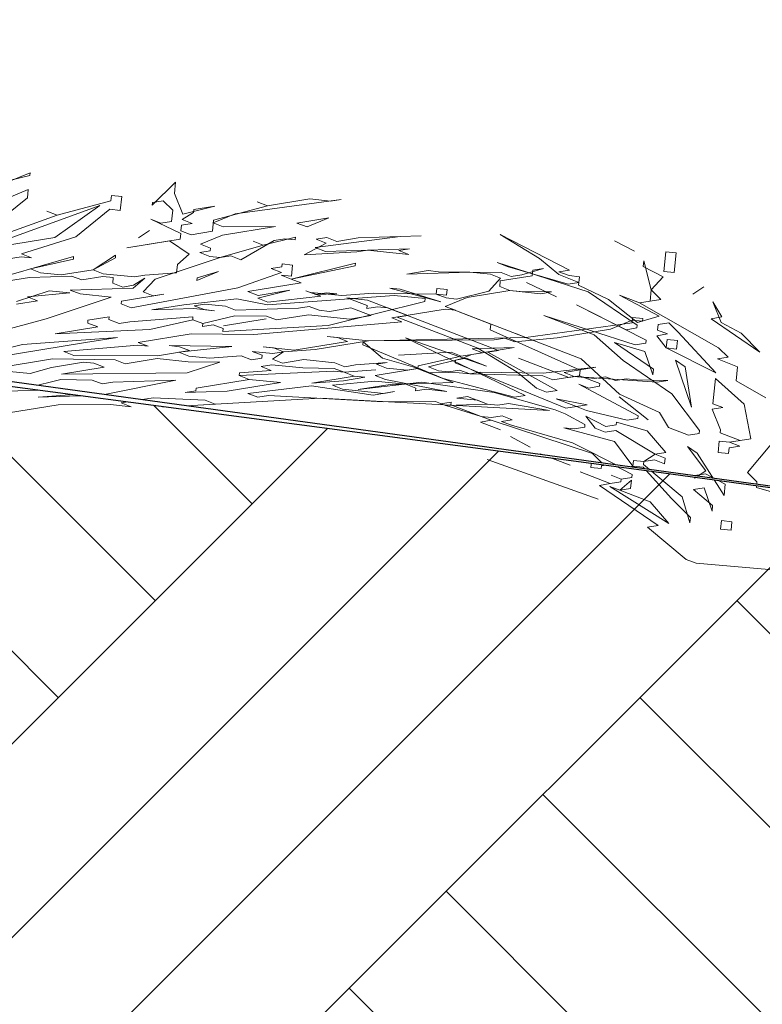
# Model space of a CAD drawing. Header units: millimetres. Extents: x 208545 to 5957542, y -593447 to 257160.
# Tile 39 of 60: x 5943474 to 5944178, y -589191 to -588257. Entities that reach past the tile are written whole.
import ezdxf

# ---------------------------------------------------------------- set-up
doc = ezdxf.new("R2010")
doc.units = ezdxf.units.MM
doc.header["$MEASUREMENT"] = 0
doc.linetypes.add('Wipeout_Contour', pattern=[1000, 0, -1000])
doc.layers.add('Sytuacja - Teren', color=7, linetype='Continuous')
doc.layers.add('Wnętrze - Umeblowanie', color=7, linetype='Continuous')
for name, color, linetype, lineweight in [('Sytuacja - Teren_Nr_pióra__1', 7, 'Continuous', 13), ('Sytuacja - Teren_Nr_pióra__21', 7, 'Continuous', 25), ('Wnętrze - Umeblowanie_Nr_pióra__2', 8, 'Continuous', 13)]:
    doc.layers.add(name, color=color, linetype=linetype, lineweight=lineweight)

# ---------------------------------------------------------------- blocks, each defined once
blk = doc.blocks.new('Krzewy 27[19]_4', base_point=(5944445.38, -588806.99))
at = {"layer": 'Wnętrze - Umeblowanie_Nr_pióra__2', "color": 8, "linetype": 'Continuous', "lineweight": 13}
for p, q in [((5943995.63, -588494.56), (5943929.64, -588460.86)), ((5943929.64, -588460.86), (5943966.99, -588483.54)), ((5944038.22, -588466.78), (5944057.04, -588476.79)), ((5944057.04, -588476.79), (5944038.22, -588466.78)), ((5944086.78, -588477.19), (5944084.84, -588495.78)), ((5944096.6, -588478.21), (5944086.78, -588477.19)), ((5944094.67, -588496.8), (5944096.6, -588478.21)), ((5943936.42, -588491.1), (5943926.88, -588487.42)), ((5943926.88, -588487.42), (5944013.34, -588515.19)), ((5943966.99, -588483.54), (5943985.25, -588498.85)), ((5944065.48, -588491.08), (5944066.03, -588485.77)), ((5944066.03, -588485.77), (5944073.09, -588513.35)), ((5943994.25, -588507.84), (5943936.42, -588491.1)), ((5943985.53, -588496.2), (5943995.63, -588494.56)), ((5943995.07, -588499.87), (5943985.53, -588496.2)), ((5944084.29, -588501.09), (5944065.48, -588491.08)), ((5944084.84, -588495.78), (5944094.67, -588496.8)), ((5943954.69, -588506.41), (5943983.05, -588520.1)), ((5943983.05, -588520.1), (5943954.69, -588506.41)), ((5943985.25, -588498.85), (5944004.34, -588506.21)), ((5944004.34, -588506.21), (5943994.25, -588507.84)), ((5944004.89, -588500.89), (5943995.07, -588499.87)), ((5944004.07, -588508.86), (5944004.89, -588500.89)), ((5944073.09, -588513.35), (5944084.29, -588501.09)), ((5943754.95, -588517.87), (5943745.4, -588514.2)), ((5943745.4, -588514.2), (5943754.95, -588517.87)), ((5943765.05, -588516.24), (5943754.95, -588517.87)), ((5943774.87, -588517.26), (5943765.05, -588516.24)), ((5943834.9, -588512.76), (5943825.08, -588511.74)), ((5943825.08, -588511.74), (5943873.36, -588524.81)), ((5943873.36, -588524.81), (5943834.9, -588512.76)), ((5944032.43, -588522.54), (5944004.07, -588508.86)), ((5944013.34, -588515.19), (5944059.68, -588546.85)), ((5944073.09, -588513.35), (5944071.99, -588523.97)), ((5944082.08, -588522.34), (5944073.09, -588513.35)), ((5944123.03, -588510.48), (5944112.38, -588517.43)), ((5944112.38, -588517.43), (5944123.03, -588510.48)), ((5943754.95, -588517.87), (5943774.87, -588517.26)), ((5943804.06, -588522.98), (5943784.41, -588520.93)), ((5943784.41, -588520.93), (5943803.5, -588528.29)), ((5943928.14, -588570.76), (5943804.06, -588522.98)), ((5944059.96, -588544.2), (5944032.43, -588522.54)), ((5944061.89, -588525.61), (5944042.8, -588518.25)), ((5944042.8, -588518.25), (5944080.43, -588538.27)), ((5944061.89, -588525.61), (5944082.08, -588522.34)), ((5944071.99, -588523.97), (5944061.89, -588525.61)), ((5944136.87, -588568.29), (5944061.89, -588525.61)), ((5944139.36, -588544.39), (5944131.47, -588524.78)), ((5944131.47, -588524.78), (5944139.91, -588539.08)), ((5943803.5, -588528.29), (5943803.23, -588530.94)), ((5943803.23, -588530.94), (5943813.33, -588529.31)), ((5943813.33, -588529.31), (5943823.15, -588530.33)), ((5943823.15, -588530.33), (5943842.24, -588537.68)), ((5944006.71, -588578.93), (5943882.63, -588531.14)), ((5943882.63, -588531.14), (5943920.81, -588545.84)), ((5944049.31, -588551.14), (5944002.14, -588527.45)), ((5944002.14, -588527.45), (5944068.12, -588561.15)), ((5943842.24, -588537.68), (5943832.14, -588539.31)), ((5943832.14, -588539.31), (5943908.5, -588568.72)), ((5944057.75, -588565.44), (5943971.29, -588537.67)), ((5943971.29, -588537.67), (5944019.02, -588556.05)), ((5944080.43, -588538.27), (5944059.96, -588544.2)), ((5944089.7, -588544.6), (5944079.6, -588546.24)), ((5944098.69, -588553.59), (5944089.7, -588544.6)), ((5944139.91, -588539.08), (5944129.81, -588540.72)), ((5944129.81, -588540.72), (5944176.16, -588572.37)), ((5944158.17, -588554.4), (5944139.36, -588544.39)), ((5943920.81, -588545.84), (5943920.26, -588551.15)), ((5943920.26, -588551.15), (5944005.61, -588589.55)), ((5944059.41, -588549.51), (5944049.31, -588551.14)), ((5944059.68, -588546.85), (5944059.41, -588549.51)), ((5944079.6, -588546.24), (5944079.05, -588551.55)), ((5944079.05, -588551.55), (5944088.6, -588555.22)), ((5944134.39, -588592.19), (5944098.69, -588553.59)), ((5943799.64, -588565.46), (5943799.92, -588562.81)), ((5943799.92, -588562.81), (5943818.18, -588578.13)), ((5943916.67, -588585.68), (5943840.03, -588558.92)), ((5943840.03, -588558.92), (5943953.47, -588613.66)), ((5944019.02, -588556.05), (5944046.28, -588580.35)), ((5944068.12, -588561.15), (5944067.85, -588563.8)), ((5944088.6, -588555.22), (5944078.5, -588556.86)), ((5944078.5, -588556.86), (5944087.22, -588568.5)), ((5944088.04, -588560.53), (5944087.22, -588568.5)), ((5944097.86, -588561.55), (5944088.04, -588560.53)), ((5944097.04, -588569.52), (5944097.86, -588561.55)), ((5944176.16, -588572.37), (5944158.17, -588554.4)), ((5943875.73, -588597.53), (5943799.64, -588565.46)), ((5943908.5, -588568.72), (5943945.86, -588591.39)), ((5943918.05, -588572.4), (5943928.14, -588570.76)), ((5943983.76, -588608.75), (5943918.05, -588572.4)), ((5944067.02, -588571.77), (5944038.11, -588563.4)), ((5944038.11, -588563.4), (5944075.19, -588588.73)), ((5944067.85, -588563.8), (5944057.75, -588565.44)), ((5944074.64, -588594.04), (5944067.02, -588571.77)), ((5944087.22, -588568.5), (5944134.39, -588592.19)), ((5944087.22, -588568.5), (5944097.04, -588569.52)), ((5944145.87, -588577.28), (5944136.87, -588568.29)), ((5943818.18, -588578.13), (5943847.09, -588586.5)), ((5943887.2, -588582.61), (5943887.48, -588579.96)), ((5943887.48, -588579.96), (5943897.58, -588578.32)), ((5943897.58, -588578.32), (5943916.67, -588585.68)), ((5943994.96, -588596.5), (5943947.24, -588578.12)), ((5943947.24, -588578.12), (5943994.96, -588596.5)), ((5944042.96, -588612.22), (5944006.71, -588578.93)), ((5944046.28, -588580.35), (5944092.62, -588612.01)), ((5944105.2, -588586.48), (5944095.93, -588580.14)), ((5944095.93, -588580.14), (5944111.16, -588624.67)), ((5944135.77, -588578.91), (5944145.87, -588577.28)), ((5944154.86, -588586.27), (5944135.77, -588578.91)), ((5943847.09, -588586.5), (5943885.27, -588601.2)), ((5943991.93, -588625.71), (5943887.2, -588582.61)), ((5944005.61, -588589.55), (5944005.06, -588594.86)), ((5944075.19, -588588.73), (5944074.64, -588594.04)), ((5944111.16, -588624.67), (5944105.2, -588586.48)), ((5944153.48, -588599.54), (5944154.86, -588586.27)), ((5943943.37, -588615.29), (5943875.73, -588597.53)), ((5943945.86, -588591.39), (5943964.12, -588606.71)), ((5944005.06, -588594.86), (5943994.96, -588596.5)), ((5943994.96, -588596.5), (5944005.06, -588594.86)), ((5944005.06, -588594.86), (5944024.15, -588602.21)), ((5944133.84, -588597.5), (5944131.36, -588621.4)), ((5944161.09, -588621.81), (5944133.84, -588597.5)), ((5944181.56, -588615.88), (5944153.48, -588599.54)), ((5943795.23, -588607.95), (5943855.53, -588600.8)), ((5943825.52, -588603.05), (5943795.23, -588607.95)), ((5943885.27, -588601.2), (5943825.52, -588603.05)), ((5943855.53, -588600.8), (5943924.01, -588610.6)), ((5943964.12, -588606.71), (5943973.66, -588610.39)), ((5943973.66, -588610.39), (5943983.76, -588608.75)), ((5944013.78, -588606.5), (5944004.23, -588602.83)), ((5944004.23, -588602.83), (5944060.68, -588632.85)), ((5944023.87, -588604.87), (5944013.78, -588606.5)), ((5944024.15, -588602.21), (5944023.87, -588604.87)), ((5943924.01, -588610.6), (5943981.83, -588627.34)), ((5943953.47, -588613.66), (5943943.37, -588615.29)), ((5944012.12, -588622.44), (5943982.93, -588616.72)), ((5943982.93, -588616.72), (5944002.02, -588624.07)), ((5944042.69, -588614.88), (5944070.22, -588636.53)), ((5944070.22, -588636.53), (5944042.69, -588614.88)), ((5944080.87, -588629.58), (5944042.96, -588612.22)), ((5944092.62, -588612.01), (5944118.77, -588646.94)), ((5943883.34, -588619.79), (5943873.24, -588621.43)), ((5943873.24, -588621.43), (5943911.7, -588633.48)), ((5943883.07, -588622.45), (5943883.34, -588619.79)), ((5943911.7, -588633.48), (5943883.07, -588622.45)), ((5943981.83, -588627.34), (5943991.37, -588631.02)), ((5944002.02, -588624.07), (5943991.93, -588625.71)), ((5944002.02, -588624.07), (5944012.12, -588622.44)), ((5944011.57, -588627.75), (5944002.02, -588624.07)), ((5944050.3, -588637.14), (5944011.57, -588627.75)), ((5944140.9, -588625.08), (5944130.8, -588626.71)), ((5944130.8, -588626.71), (5944138.69, -588646.32)), ((5944131.36, -588621.4), (5944140.9, -588625.08)), ((5944167.6, -588654.7), (5944161.09, -588621.81)), ((5943921.25, -588637.15), (5943911.15, -588638.79)), ((5943911.15, -588638.79), (5943921.25, -588637.15)), ((5943921.52, -588634.5), (5943911.7, -588633.48)), ((5943911.7, -588633.48), (5943921.25, -588637.15)), ((5943921.25, -588637.15), (5944017.25, -588668.6)), ((5943931.62, -588632.86), (5943921.52, -588634.5)), ((5943931.07, -588638.17), (5943941.17, -588636.54)), ((5943941.17, -588636.54), (5943931.62, -588632.86)), ((5943991.37, -588631.02), (5944010.19, -588641.03)), ((5944029.83, -588643.07), (5944011.02, -588633.06)), ((5944011.02, -588633.06), (5944019.73, -588644.7)), ((5944060.4, -588635.51), (5944050.3, -588637.14)), ((5944060.68, -588632.85), (5944060.4, -588635.51)), ((5944089.31, -588643.88), (5944080.87, -588629.58)), ((5943911.15, -588638.79), (5943930.24, -588646.14)), ((5943930.24, -588646.14), (5943911.15, -588638.79)), ((5943940.61, -588641.85), (5943931.07, -588638.17)), ((5943998.44, -588658.59), (5943940.61, -588641.85)), ((5943999.82, -588645.32), (5943990, -588644.3)), ((5943990, -588644.3), (5944038.27, -588657.36)), ((5944009.91, -588643.68), (5943999.82, -588645.32)), ((5944010.19, -588641.03), (5944009.91, -588643.68)), ((5944019.73, -588644.7), (5944029.28, -588648.38)), ((5944029.28, -588648.38), (5944039.38, -588646.74)), ((5944039.93, -588641.43), (5944029.83, -588643.07)), ((5944039.38, -588646.74), (5944076.73, -588669.41)), ((5944040.21, -588638.78), (5944039.93, -588641.43)), ((5944069.12, -588647.15), (5944040.21, -588638.78)), ((5944086.83, -588667.78), (5944069.12, -588647.15)), ((5944108.4, -588651.23), (5944089.31, -588643.88)), ((5944118.77, -588646.94), (5944118.5, -588649.59)), ((5944138.69, -588646.32), (5944138.42, -588648.98)), ((5943939.51, -588652.47), (5943958.32, -588662.48)), ((5943958.32, -588662.48), (5943939.51, -588652.47)), ((5944118.5, -588649.59), (5944108.4, -588651.23)), ((5944138.42, -588648.98), (5944157.51, -588656.33)), ((5944147.41, -588657.97), (5944167.6, -588654.7)), ((5944157.51, -588656.33), (5944147.41, -588657.97)), ((5944045.61, -588682.28), (5943998.44, -588658.59)), ((5944038.27, -588657.36), (5944055.71, -588680.65)), ((5944116.57, -588668.18), (5944107.3, -588661.85)), ((5944107.3, -588661.85), (5944124.73, -588685.14)), ((5944137.59, -588656.95), (5944136.49, -588667.57)), ((5944147.41, -588657.97), (5944137.59, -588656.95)), ((5944146.31, -588668.59), (5944146.86, -588663.28)), ((5944146.86, -588663.28), (5944156.96, -588661.64)), ((5944156.96, -588661.64), (5944147.41, -588657.97)), ((5944186.97, -588659.39), (5944164.29, -588686.56)), ((5943917.38, -588674.33), (5944022.66, -588712.11)), ((5944022.66, -588712.11), (5943917.38, -588674.33)), ((5943967.59, -588668.81), (5943996.23, -588679.84)), ((5943996.23, -588679.84), (5943967.59, -588668.81)), ((5944017.25, -588668.6), (5944026.25, -588677.59)), ((5944056.26, -588675.34), (5944055.71, -588680.65)), ((5944066.08, -588676.36), (5944056.26, -588675.34)), ((5944076.73, -588669.41), (5944066.08, -588676.36)), ((5944066.08, -588676.36), (5944076.18, -588674.72)), ((5944076.18, -588674.72), (5944085.72, -588678.4)), ((5944076.73, -588669.41), (5944086.83, -588667.78)), ((5944086.28, -588673.09), (5944076.73, -588669.41)), ((5944085.72, -588678.4), (5944086.28, -588673.09)), ((5944142.17, -588708.42), (5944116.57, -588668.18)), ((5944136.49, -588667.57), (5944146.31, -588668.59)), ((5944016.42, -588676.57), (5944015.87, -588681.88)), ((5944015.87, -588681.88), (5944025.69, -588682.9)), ((5944026.25, -588677.59), (5944016.42, -588676.57)), ((5944025.69, -588682.9), (5944025.97, -588680.24)), ((5944025.97, -588680.24), (5944036.07, -588678.61)), ((5944036.07, -588678.61), (5944054.88, -588688.62)), ((5944055.71, -588680.65), (5944045.61, -588682.28)), ((5944055.71, -588680.65), (5944065.53, -588681.67)), ((5944065.53, -588681.67), (5944092.23, -588711.29)), ((5944065.81, -588679.01), (5944066.08, -588676.36)), ((5944102.33, -588709.65), (5944065.81, -588679.01)), ((5944034.13, -588697.2), (5944005.5, -588686.17)), ((5944005.5, -588686.17), (5944034.13, -588697.2)), ((5944044.51, -588692.91), (5944034.96, -588689.23)), ((5944034.96, -588689.23), (5944044.51, -588692.91)), ((5944043.4, -588703.53), (5944054.33, -588693.93)), ((5944044.51, -588692.91), (5944044.23, -588695.56)), ((5944054.61, -588691.27), (5944044.51, -588692.91)), ((5944054.33, -588693.93), (5944053.5, -588701.89)), ((5944054.88, -588688.62), (5944054.61, -588691.27)), ((5944124.73, -588685.14), (5944114.08, -588692.08)), ((5944114.08, -588692.08), (5944114.36, -588689.43)), ((5944114.36, -588689.43), (5944124.46, -588687.79)), ((5944124.46, -588687.79), (5944143.27, -588697.8)), ((5944164.29, -588686.56), (5944173.29, -588695.55)), ((5944034.13, -588697.2), (5944024.04, -588698.83)), ((5944024.04, -588698.83), (5944079.65, -588736.82)), ((5944043.4, -588703.53), (5944033.86, -588699.85)), ((5944033.86, -588699.85), (5944089.75, -588735.19)), ((5944044.23, -588695.56), (5944034.13, -588697.2)), ((5944053.5, -588701.89), (5944043.4, -588703.53)), ((5944123.08, -588701.07), (5944112.98, -588702.71)), ((5944112.98, -588702.71), (5944131.24, -588718.02)), ((5944130.69, -588723.34), (5944123.08, -588701.07)), ((5944143.27, -588697.8), (5944142.17, -588708.42)), ((5944173.29, -588695.55), (5944172.74, -588700.86)), ((5944172.74, -588700.86), (5944201.65, -588709.23)), ((5944072.04, -588714.56), (5944043.4, -588703.53)), ((5944092.23, -588711.29), (5944110.22, -588729.26)), ((5944109.67, -588734.57), (5944102.33, -588709.65)), ((5944089.75, -588735.19), (5944072.04, -588714.56)), ((5944131.24, -588718.02), (5944130.69, -588723.34)), ((5944110.22, -588729.26), (5944109.67, -588734.57)), ((5944079.65, -588736.82), (5944069.56, -588738.46)), ((5944069.56, -588738.46), (5944106.08, -588769.1)), ((5944139.68, -588732.32), (5944138.86, -588740.29)), ((5944138.86, -588740.29), (5944148.68, -588741.31)), ((5944149.51, -588733.34), (5944139.68, -588732.32)), ((5944148.68, -588741.31), (5944149.51, -588733.34)), ((5944106.08, -588769.1), (5944115.63, -588772.77)), ((5944115.63, -588772.77), (5944282.86, -588787.46))]:
    blk.add_line(p, q, dxfattribs=at)
blk = doc.blocks.new('Krzewy 27[20]_4', base_point=(5943381.19, -588681.41))
at = {"layer": 'Wnętrze - Umeblowanie_Nr_pióra__2', "color": 8, "linetype": 'Continuous', "lineweight": 13}
for p, q in [((5943483.9, -588402.22), (5943452.79, -588415.1)), ((5943483.63, -588404.88), (5943483.9, -588402.22)), ((5943412.4, -588421.64), (5943483.63, -588404.88)), ((5943621.95, -588411.2), (5943599.83, -588433.06)), ((5943620.85, -588421.82), (5943621.95, -588411.2)), ((5943482.25, -588418.16), (5943430.38, -588439.61)), ((5943481.42, -588426.12), (5943482.25, -588418.16)), ((5943628.74, -588441.43), (5943620.85, -588421.82)), ((5943448.92, -588452.27), (5943481.42, -588426.12)), ((5943560.54, -588428.98), (5943509.51, -588442.46)), ((5943561.09, -588423.67), (5943560.54, -588428.98)), ((5943570.92, -588424.69), (5943561.09, -588423.67)), ((5943569.54, -588437.96), (5943570.92, -588424.69)), ((5943599.83, -588433.06), (5943600.1, -588430.4)), ((5943600.1, -588430.4), (5943610.2, -588428.77)), ((5943610.2, -588428.77), (5943619.19, -588437.75)), ((5943678.4, -588441.22), (5943779.09, -588427.53)), ((5943708.96, -588433.66), (5943699.42, -588429.98)), ((5943699.42, -588429.98), (5943708.96, -588433.66)), ((5943749.35, -588427.12), (5943708.96, -588433.66)), ((5943769, -588429.16), (5943749.35, -588427.12)), ((5943779.09, -588427.53), (5943769, -588429.16)), ((5943550.17, -588433.27), (5943446.99, -588470.86)), ((5943509.51, -588442.46), (5943499.96, -588438.79)), ((5943499.96, -588438.79), (5943509.51, -588442.46)), ((5943507.3, -588463.71), (5943550.17, -588433.27)), ((5943527.22, -588463.09), (5943559.72, -588436.94)), ((5943559.72, -588436.94), (5943569.54, -588437.96)), ((5943619.19, -588437.75), (5943618.09, -588448.38)), ((5943628.19, -588446.74), (5943638.84, -588439.8)), ((5943659.31, -588433.87), (5943628.74, -588441.43)), ((5943638.84, -588439.8), (5943639.11, -588437.14)), ((5943639.11, -588437.14), (5943659.31, -588433.87)), ((5943657.65, -588449.8), (5943678.4, -588441.22)), ((5943708.96, -588433.66), (5943657.93, -588447.15)), ((5943509.51, -588442.46), (5943457.92, -588461.26)), ((5943607.99, -588450.01), (5943598.45, -588446.34)), ((5943598.45, -588446.34), (5943626.81, -588460.02)), ((5943618.09, -588448.38), (5943607.99, -588450.01)), ((5943627.64, -588452.05), (5943637.73, -588450.42)), ((5943637.73, -588450.42), (5943628.19, -588446.74)), ((5943657.93, -588447.15), (5943656.82, -588457.77)), ((5943667.2, -588453.48), (5943657.65, -588449.8)), ((5943767.34, -588445.09), (5943737.05, -588450)), ((5943737.05, -588450), (5943746.59, -588453.68)), ((5943746.59, -588453.68), (5943767.34, -588445.09)), ((5943597.34, -588456.96), (5943586.7, -588463.9)), ((5943586.7, -588463.9), (5943597.34, -588456.96)), ((5943626.81, -588460.02), (5943626.26, -588465.33)), ((5943627.08, -588457.36), (5943627.64, -588452.05)), ((5943636.63, -588461.04), (5943627.08, -588457.36)), ((5943656.82, -588457.77), (5943636.63, -588461.04)), ((5943666.37, -588461.45), (5943716.85, -588453.27)), ((5943716.85, -588453.27), (5943667.2, -588453.48)), ((5943456.81, -588471.88), (5943507.3, -588463.71)), ((5943475.9, -588479.24), (5943527.22, -588463.09)), ((5943626.26, -588465.33), (5943575.77, -588473.51)), ((5943575.77, -588473.51), (5943616.16, -588466.97)), ((5943616.16, -588466.97), (5943634.7, -588479.63)), ((5943645.62, -588470.03), (5943666.37, -588461.45)), ((5943683.8, -588484.73), (5943715.47, -588466.55)), ((5943705.1, -588470.84), (5943695.56, -588467.16)), ((5943695.56, -588467.16), (5943705.1, -588470.84)), ((5943735.67, -588463.28), (5943705.1, -588470.84)), ((5943715.47, -588466.55), (5943725.57, -588464.91)), ((5943725.57, -588464.91), (5943735.39, -588465.93)), ((5943735.39, -588465.93), (5943735.67, -588463.28)), ((5943764.86, -588468.99), (5943743.83, -588480.23)), ((5943754.48, -588473.28), (5943834.98, -588462.86)), ((5943765.41, -588463.68), (5943755.31, -588465.32)), ((5943755.31, -588465.32), (5943764.86, -588468.99)), ((5943774.95, -588467.36), (5943765.41, -588463.68)), ((5943795.15, -588464.09), (5943774.95, -588467.36)), ((5943854.9, -588462.24), (5943795.15, -588464.09)), ((5943834.98, -588462.86), (5943854.9, -588462.24)), ((5943644.8, -588477.99), (5943654.89, -588476.36)), ((5943654.34, -588481.67), (5943644.8, -588477.99)), ((5943655.17, -588473.7), (5943645.62, -588470.03)), ((5943654.89, -588476.36), (5943655.17, -588473.7)), ((5943705.1, -588470.84), (5943664.16, -588482.69)), ((5943743.83, -588480.23), (5943793.77, -588477.37)), ((5943764.03, -588476.96), (5943754.48, -588473.28)), ((5943843.7, -588474.5), (5943764.03, -588476.96)), ((5943793.77, -588477.37), (5943803.87, -588475.73)), ((5943803.87, -588475.73), (5943843.15, -588479.81)), ((5943833.61, -588476.14), (5943843.7, -588474.5)), ((5943843.15, -588479.81), (5943833.61, -588476.14)), ((5943455.43, -588485.16), (5943475.63, -588481.89)), ((5943525.29, -588481.68), (5943463.87, -588499.46)), ((5943475.63, -588481.89), (5943485.45, -588482.91)), ((5943485.45, -588482.91), (5943475.9, -588479.24)), ((5943484.34, -588493.53), (5943525.01, -588484.34)), ((5943525.01, -588484.34), (5943525.29, -588481.68)), ((5943565.12, -588480.45), (5943543.82, -588494.35)), ((5943543.82, -588494.35), (5943564.85, -588483.11)), ((5943564.85, -588483.11), (5943565.12, -588480.45)), ((5943602.48, -588503.12), (5943664.16, -588482.69)), ((5943634.7, -588479.63), (5943623.77, -588489.23)), ((5943664.16, -588482.69), (5943654.34, -588481.67)), ((5943664.16, -588482.69), (5943674.26, -588481.05)), ((5943674.26, -588481.05), (5943683.8, -588484.73)), ((5943792.67, -588487.99), (5943731.53, -588503.11)), ((5943792.39, -588490.64), (5943792.67, -588487.99)), ((5943493.89, -588497.21), (5943484.34, -588493.53)), ((5943513.53, -588499.25), (5943493.89, -588497.21)), ((5943543.82, -588494.35), (5943513.53, -588499.25)), ((5943553.37, -588498.02), (5943543.82, -588494.35)), ((5943622.95, -588497.2), (5943592.93, -588499.45)), ((5943623.77, -588489.23), (5943622.95, -588497.2)), ((5943642.04, -588504.55), (5943662.78, -588495.97)), ((5943662.78, -588495.97), (5943642.31, -588501.89)), ((5943722.26, -588496.78), (5943681.04, -588511.29)), ((5943722.81, -588491.47), (5943712.72, -588493.1)), ((5943712.72, -588493.1), (5943722.26, -588496.78)), ((5943723.09, -588488.81), (5943722.81, -588491.47)), ((5943732.91, -588489.83), (5943723.09, -588488.81)), ((5943731.53, -588503.11), (5943792.39, -588490.64)), ((5943731.81, -588500.46), (5943732.91, -588489.83)), ((5943861.41, -588495.13), (5943841.22, -588498.4)), ((5943841.22, -588498.4), (5943900.97, -588496.56)), ((5943871.23, -588496.15), (5943861.41, -588495.13)), ((5943930.71, -588496.96), (5943871.23, -588496.15)), ((5943900.97, -588496.56), (5943920.62, -588498.6)), ((5943940.26, -588500.64), (5943930.71, -588496.96)), ((5943970.83, -588493.08), (5943950.36, -588499)), ((5943960.18, -588500.03), (5943960.73, -588494.71)), ((5943960.73, -588494.71), (5943970.83, -588493.08)), ((5943483.52, -588501.5), (5943453.23, -588506.41)), ((5943523.35, -588500.27), (5943483.52, -588501.5)), ((5943532.9, -588503.95), (5943523.35, -588500.27)), ((5943553.09, -588500.68), (5943532.9, -588503.95)), ((5943562.91, -588501.7), (5943553.09, -588500.68)), ((5943582.83, -588501.08), (5943553.37, -588498.02)), ((5943562.36, -588507.01), (5943562.91, -588501.7)), ((5943571.91, -588510.68), (5943562.36, -588507.01)), ((5943581.73, -588511.7), (5943592.65, -588502.1)), ((5943592.65, -588502.1), (5943582.01, -588509.05)), ((5943592.93, -588499.45), (5943582.83, -588501.08)), ((5943591.27, -588515.38), (5943602.48, -588503.12)), ((5943642.31, -588501.89), (5943642.04, -588504.55)), ((5943690.59, -588514.96), (5943741.08, -588506.79)), ((5943731.53, -588503.11), (5943721.99, -588499.43)), ((5943721.99, -588499.43), (5943731.81, -588500.46)), ((5943741.08, -588506.79), (5943731.53, -588503.11)), ((5943930.16, -588502.27), (5943918.96, -588514.53)), ((5943920.62, -588498.6), (5943930.16, -588502.27)), ((5943929.33, -588510.24), (5943929.89, -588504.93)), ((5943929.89, -588504.93), (5943960.18, -588500.03)), ((5943950.36, -588499), (5943940.26, -588500.64)), ((5943502.06, -588514.16), (5943471.21, -588524.38)), ((5943481.59, -588520.09), (5943521.7, -588516.2)), ((5943521.7, -588516.2), (5943502.06, -588514.16)), ((5943521.97, -588513.55), (5943581.73, -588511.7)), ((5943531.52, -588517.22), (5943521.97, -588513.55)), ((5943582.01, -588509.05), (5943571.91, -588510.68)), ((5943681.04, -588511.29), (5943579.8, -588530.29)), ((5943600.82, -588519.06), (5943591.27, -588515.38)), ((5943700.14, -588518.64), (5943690.59, -588514.96)), ((5943699.86, -588521.29), (5943730.43, -588513.73)), ((5943730.43, -588513.73), (5943700.14, -588518.64)), ((5943779.53, -588518.84), (5943750.07, -588515.77)), ((5943750.07, -588515.77), (5943759.61, -588519.45)), ((5943809.55, -588516.59), (5943779.53, -588518.84)), ((5943869.03, -588517.4), (5943809.55, -588516.59)), ((5943869.58, -588512.09), (5943869.03, -588517.4)), ((5943879.4, -588513.11), (5943869.58, -588512.09)), ((5943878.85, -588518.42), (5943879.4, -588513.11)), ((5943918.96, -588514.53), (5943888.39, -588522.09)), ((5943898.49, -588520.46), (5943938.88, -588513.92)), ((5943938.88, -588513.92), (5943929.33, -588510.24)), ((5943938.88, -588513.92), (5943968.34, -588516.98)), ((5943948.7, -588514.94), (5943938.88, -588513.92)), ((5943978.44, -588515.34), (5943948.7, -588514.94)), ((5943968.34, -588516.98), (5943978.44, -588515.34)), ((5943470.94, -588527.04), (5943491.13, -588523.77)), ((5943491.13, -588523.77), (5943481.59, -588520.09)), ((5943499.3, -588540.72), (5943560.98, -588520.29)), ((5943560.98, -588520.29), (5943531.52, -588517.22)), ((5943570.25, -588526.62), (5943570.53, -588523.96)), ((5943570.53, -588523.96), (5943610.92, -588517.42)), ((5943610.92, -588517.42), (5943600.82, -588519.06)), ((5943679.94, -588521.91), (5943629.73, -588527.43)), ((5943709.13, -588527.63), (5943679.94, -588521.91)), ((5943709.4, -588524.97), (5943699.86, -588521.29)), ((5943829.19, -588518.63), (5943709.13, -588527.63)), ((5943759.61, -588519.45), (5943709.4, -588524.97)), ((5943766.68, -588547.03), (5943858.38, -588524.34)), ((5943858.65, -588521.69), (5943829.19, -588518.63)), ((5943858.38, -588524.34), (5943858.65, -588521.69)), ((5943878.57, -588521.07), (5943869.03, -588517.4)), ((5943869.03, -588517.4), (5943878.85, -588518.42)), ((5943877.74, -588529.04), (5943898.49, -588520.46)), ((5943888.39, -588522.09), (5943878.57, -588521.07)), ((5943579.8, -588530.29), (5943570.25, -588526.62)), ((5943629.73, -588527.43), (5943599.44, -588532.33)), ((5943599.44, -588532.33), (5943639.28, -588531.11)), ((5943639.28, -588531.11), (5943658.92, -588533.15)), ((5943639.55, -588528.45), (5943649.65, -588526.81)), ((5943649.1, -588532.13), (5943639.55, -588528.45)), ((5943658.92, -588533.15), (5943649.1, -588532.13)), ((5943649.65, -588526.81), (5943669.29, -588528.86)), ((5943669.29, -588528.86), (5943678.84, -588532.53)), ((5943678.84, -588532.53), (5943738.59, -588530.69)), ((5943738.59, -588530.69), (5943748.69, -588529.05)), ((5943748.69, -588529.05), (5943758.23, -588532.73)), ((5943758.23, -588532.73), (5943768.06, -588533.75)), ((5943768.06, -588533.75), (5943788.25, -588530.48)), ((5943788.25, -588530.48), (5943807.34, -588537.83)), ((5943826.98, -588539.87), (5943877.47, -588531.7)), ((5943877.47, -588531.7), (5943887.29, -588532.72)), ((5943887.29, -588532.72), (5943877.74, -588529.04)), ((5943427.79, -588560.13), (5943499.3, -588540.72)), ((5943538.86, -588542.15), (5943538.58, -588544.8)), ((5943559.05, -588538.88), (5943538.86, -588542.15)), ((5943558.78, -588541.53), (5943559.05, -588538.88)), ((5943568.32, -588545.21), (5943558.78, -588541.53)), ((5943578.42, -588543.57), (5943568.32, -588545.21)), ((5943638.45, -588539.07), (5943578.42, -588543.57)), ((5943597.51, -588550.92), (5943638.17, -588541.73)), ((5943638.17, -588541.73), (5943638.45, -588539.07)), ((5943647.72, -588545.4), (5943638.17, -588541.73)), ((5943638.17, -588541.73), (5943647.72, -588545.4)), ((5943678.29, -588537.84), (5943647.72, -588545.4)), ((5943707.75, -588540.9), (5943667.36, -588547.44)), ((5943667.36, -588547.44), (5943707.75, -588540.9)), ((5943708.03, -588538.25), (5943678.29, -588537.84)), ((5943696.27, -588555.82), (5943836.53, -588543.55)), ((5943717.57, -588541.92), (5943708.03, -588538.25)), ((5943747.86, -588537.02), (5943717.57, -588541.92)), ((5943787.15, -588541.1), (5943747.86, -588537.02)), ((5943807.34, -588537.83), (5943787.15, -588541.1)), ((5943836.53, -588543.55), (5943826.98, -588539.87)), ((5944034.33, -588550.68), (5944055.08, -588542.1)), ((5944055.35, -588539.44), (5944054.8, -588544.75)), ((5944055.08, -588542.1), (5944064.9, -588543.12)), ((5944065.18, -588540.46), (5944055.35, -588539.44)), ((5944064.9, -588543.12), (5944065.18, -588540.46)), ((5943548.13, -588548.48), (5943507.74, -588555.02)), ((5943507.74, -588555.02), (5943597.51, -588550.92)), ((5943538.58, -588544.8), (5943548.13, -588548.48)), ((5943647.72, -588545.4), (5943647.44, -588548.06)), ((5943647.44, -588548.06), (5943657.54, -588546.42)), ((5943657.54, -588546.42), (5943667.08, -588550.1)), ((5943666.81, -588552.76), (5943766.68, -588547.03)), ((5943667.08, -588550.1), (5943666.81, -588552.76)), ((5944054.8, -588544.75), (5943954.11, -588558.45)), ((5943983.85, -588558.85), (5944034.33, -588550.68)), ((5943566.94, -588558.48), (5943476.9, -588565.23)), ((5943536.65, -588563.39), (5943566.94, -588558.48)), ((5943586.31, -588563.18), (5943636.79, -588555.01)), ((5943595.85, -588566.86), (5943586.31, -588563.18)), ((5943636.79, -588555.01), (5943696.27, -588555.82)), ((5943784.94, -588562.34), (5943734.45, -588570.52)), ((5943754.37, -588569.91), (5943804.86, -588561.73)), ((5943804.86, -588561.73), (5943765.57, -588557.65)), ((5943765.57, -588557.65), (5943775.39, -588558.67)), ((5943775.39, -588558.67), (5943784.94, -588562.34)), ((5943954.11, -588558.45), (5943804.86, -588561.73)), ((5943804.86, -588561.73), (5943924.09, -588560.7)), ((5943924.09, -588560.7), (5943934.19, -588559.06)), ((5943934.19, -588559.06), (5943943.73, -588562.74)), ((5943943.73, -588562.74), (5943983.85, -588558.85)), ((5943954.11, -588558.45), (5943944.56, -588554.77)), ((5943944.56, -588554.77), (5943954.11, -588558.45)), ((5943476.9, -588565.23), (5943375.1, -588589.55)), ((5943395.29, -588586.28), (5943536.65, -588563.39)), ((5943515.9, -588571.97), (5943586.03, -588565.84)), ((5943525.45, -588575.65), (5943515.9, -588571.97)), ((5943586.03, -588565.84), (5943595.85, -588566.86)), ((5943635.14, -588570.94), (5943604.85, -588575.84)), ((5943675.25, -588567.05), (5943615.77, -588566.24)), ((5943615.77, -588566.24), (5943625.59, -588567.26)), ((5943625.04, -588572.57), (5943675.25, -588567.05)), ((5943634.59, -588576.25), (5943625.04, -588572.57)), ((5943625.59, -588567.26), (5943635.14, -588570.94)), ((5943714.26, -588573.79), (5943694.62, -588571.75)), ((5943694.62, -588571.75), (5943704.16, -588575.43)), ((5943734.45, -588570.52), (5943704.99, -588567.46)), ((5943704.99, -588567.46), (5943714.81, -588568.48)), ((5943713.71, -588579.1), (5943724.36, -588572.16)), ((5943724.36, -588572.16), (5943714.26, -588573.79)), ((5943714.81, -588568.48), (5943724.36, -588572.16)), ((5943724.36, -588572.16), (5943754.37, -588569.91)), ((5943883.15, -588572.55), (5943833.22, -588575.41)), ((5943833.22, -588575.41), (5943883.15, -588572.55)), ((5943892.7, -588576.23), (5943883.15, -588572.55)), ((5943883.15, -588572.55), (5943892.7, -588576.23)), ((5943902.79, -588574.59), (5943943.18, -588568.05)), ((5943943.18, -588568.05), (5943903.35, -588569.28)), ((5943903.35, -588569.28), (5943912.89, -588572.95)), ((5943505.26, -588578.92), (5943444.67, -588588.73)), ((5943504.43, -588586.88), (5943534.72, -588581.98)), ((5943564.73, -588579.73), (5943505.26, -588578.92)), ((5943604.85, -588575.84), (5943525.45, -588575.65)), ((5943534.72, -588581.98), (5943544.54, -588583)), ((5943574.28, -588583.41), (5943564.73, -588579.73)), ((5943604.57, -588578.5), (5943574.28, -588583.41)), ((5943634.03, -588581.56), (5943604.57, -588578.5)), ((5943632.93, -588592.18), (5943663.77, -588581.97)), ((5943663.77, -588581.97), (5943634.03, -588581.56)), ((5943654.23, -588578.29), (5943634.59, -588576.25)), ((5943684.24, -588576.04), (5943654.23, -588578.29)), ((5943693.79, -588579.72), (5943684.24, -588576.04)), ((5943703.89, -588578.08), (5943693.79, -588579.72)), ((5943704.16, -588575.43), (5943703.89, -588578.08)), ((5943723.25, -588582.78), (5943713.71, -588579.1)), ((5943743.45, -588579.51), (5943723.25, -588582.78)), ((5943772.91, -588582.57), (5943743.45, -588579.51)), ((5943892.7, -588576.23), (5943852.03, -588585.42)), ((5943861.85, -588586.44), (5943892.42, -588578.88)), ((5943892.42, -588578.88), (5943902.79, -588574.59)), ((5943912.89, -588572.95), (5943892.7, -588576.23)), ((5943464.31, -588590.77), (5943483.96, -588592.81)), ((5943483.96, -588592.81), (5943504.43, -588586.88)), ((5943554.09, -588586.68), (5943513.7, -588593.22)), ((5943544.54, -588583), (5943554.09, -588586.68)), ((5943682.31, -588594.63), (5943772.08, -588590.54)), ((5943712.6, -588589.72), (5943682.59, -588591.97)), ((5943713.16, -588584.41), (5943703.06, -588586.05)), ((5943703.06, -588586.05), (5943712.6, -588589.72)), ((5943742.62, -588587.47), (5943713.16, -588584.41)), ((5943772.36, -588587.88), (5943742.62, -588587.47)), ((5943772.08, -588590.54), (5943781.9, -588591.56)), ((5943781.9, -588591.56), (5943772.36, -588587.88)), ((5943782.46, -588586.25), (5943772.91, -588582.57)), ((5943781.9, -588591.56), (5943811.92, -588589.31)), ((5943811.92, -588589.31), (5943781.9, -588591.56)), ((5943792.55, -588584.61), (5943782.46, -588586.25)), ((5943822.57, -588582.36), (5943792.55, -588584.61)), ((5943811.37, -588594.62), (5943851.76, -588588.08)), ((5943812.47, -588584), (5943822.57, -588582.36)), ((5943822.02, -588587.67), (5943812.47, -588584)), ((5943841.66, -588589.71), (5943822.02, -588587.67)), ((5943851.76, -588588.08), (5943841.66, -588589.71)), ((5943852.03, -588585.42), (5943851.76, -588588.08)), ((5943851.76, -588588.08), (5943861.3, -588591.75)), ((5943871.4, -588590.12), (5943861.85, -588586.44)), ((5943881.22, -588591.14), (5943871.4, -588590.12)), ((5943891.32, -588589.5), (5943881.22, -588591.14)), ((5943900.86, -588593.18), (5943891.32, -588589.5)), ((5944020.65, -588586.84), (5943970.44, -588592.36)), ((5943990.36, -588591.74), (5944020.65, -588586.84)), ((5943513.14, -588598.53), (5943482.58, -588606.09)), ((5943542.88, -588598.93), (5943513.14, -588598.53)), ((5943513.7, -588593.22), (5943632.93, -588592.18)), ((5943552.43, -588602.61), (5943542.88, -588598.93)), ((5943551.33, -588613.23), (5943622.28, -588599.13)), ((5943622.28, -588599.13), (5943562.53, -588600.97)), ((5943691.86, -588598.31), (5943641.37, -588606.48)), ((5943682.59, -588591.97), (5943682.31, -588594.63)), ((5943682.31, -588594.63), (5943691.86, -588598.31)), ((5943691.86, -588598.31), (5943682.31, -588594.63)), ((5943721.32, -588601.37), (5943691.86, -588598.31)), ((5943791.45, -588595.23), (5943751.06, -588601.77)), ((5943751.06, -588601.77), (5943781.08, -588599.52)), ((5943770.7, -588603.81), (5943810.82, -588599.93)), ((5943781.08, -588599.52), (5943801.27, -588596.25)), ((5943781.9, -588591.56), (5943791.45, -588595.23)), ((5943791.45, -588595.23), (5943781.9, -588591.56)), ((5943801.27, -588596.25), (5943791.45, -588595.23)), ((5943810.82, -588599.93), (5943840.28, -588602.99)), ((5943820.91, -588598.29), (5943811.37, -588594.62)), ((5943879.29, -588609.73), (5943820.91, -588598.29)), ((5943861.3, -588591.75), (5943891.04, -588592.16)), ((5943891.04, -588592.16), (5943900.86, -588593.18)), ((5943910.96, -588591.54), (5943900.86, -588593.18)), ((5943900.86, -588593.18), (5943970.16, -588595.01)), ((5943970.44, -588592.36), (5943910.96, -588591.54)), ((5943970.16, -588595.01), (5943979.71, -588598.69)), ((5943979.71, -588598.69), (5943999.9, -588595.42)), ((5943999.9, -588595.42), (5943990.36, -588591.74)), ((5943999.9, -588595.42), (5944078.75, -588600.92)), ((5944019.54, -588597.46), (5943999.9, -588595.42)), ((5944029.64, -588595.82), (5944019.54, -588597.46)), ((5944039.19, -588599.5), (5944029.64, -588595.82)), ((5944049.28, -588597.86), (5944039.19, -588599.5)), ((5944059.11, -588598.88), (5944049.28, -588597.86)), ((5944088.84, -588599.29), (5944059.11, -588598.88)), ((5944078.75, -588600.92), (5944088.84, -588599.29)), ((5943462.38, -588609.36), (5943502.22, -588608.13)), ((5943482.58, -588606.09), (5943473.03, -588602.41)), ((5943502.22, -588608.13), (5943512.04, -588609.15)), ((5943512.04, -588609.15), (5943521.59, -588612.83)), ((5943562.53, -588600.97), (5943552.43, -588602.61)), ((5943641.1, -588609.14), (5943631, -588610.77)), ((5943631, -588610.77), (5943670.84, -588609.54)), ((5943641.37, -588606.48), (5943641.1, -588609.14)), ((5943670.84, -588609.54), (5943721.32, -588601.37)), ((5943690.48, -588611.58), (5943750.79, -588604.43)), ((5943750.79, -588604.43), (5943809.44, -588613.21)), ((5943780.25, -588607.49), (5943770.7, -588603.81)), ((5943819.53, -588611.57), (5943780.25, -588607.49)), ((5943809.44, -588613.21), (5943829.63, -588609.94)), ((5943829.63, -588609.94), (5943819.53, -588611.57)), ((5943840.28, -588602.99), (5943849.83, -588606.67)), ((5943849.83, -588606.67), (5943849.55, -588609.32)), ((5943849.55, -588609.32), (5943859.65, -588607.69)), ((5943859.65, -588607.69), (5943879.29, -588609.73)), ((5943521.59, -588612.83), (5943491.57, -588615.08)), ((5943491.57, -588615.08), (5943551.33, -588613.23)), ((5943570.42, -588620.58), (5943600.71, -588615.68)), ((5943600.71, -588615.68), (5943650.09, -588618.12)), ((5943609.7, -588624.66), (5943759.5, -588616.07)), ((5943650.09, -588618.12), (5943659.64, -588621.8)), ((5943700.02, -588615.26), (5943690.48, -588611.58)), ((5943710.12, -588613.62), (5943700.02, -588615.26)), ((5943818.71, -588619.54), (5943710.12, -588613.62)), ((5943759.5, -588616.07), (5943976.67, -588627.9)), ((5943868.36, -588619.33), (5943818.71, -588619.54)), ((5943877.91, -588623.01), (5943868.36, -588619.33)), ((5943898.66, -588614.42), (5943888.56, -588616.06)), ((5943888.56, -588616.06), (5943908.2, -588618.1)), ((5943917.75, -588621.78), (5943898.66, -588614.42)), ((5943908.2, -588618.1), (5943917.75, -588621.78)), ((5943399.59, -588640.41), (5943510.66, -588622.43)), ((5943510.66, -588622.43), (5943560.32, -588622.22)), ((5943560.32, -588622.22), (5943579.96, -588624.26)), ((5943579.96, -588624.26), (5943570.42, -588620.58)), ((5943659.64, -588621.8), (5943609.7, -588624.66)), ((5943917.75, -588621.78), (5943877.91, -588623.01)), ((5943927.57, -588622.8), (5943917.75, -588621.78)), ((5943937.66, -588621.16), (5943927.57, -588622.8)), ((5943976.67, -588627.9), (5943937.66, -588621.16))]:
    blk.add_line(p, q, dxfattribs=at)

msp = doc.modelspace()

# ---------------------------------------------------------------- block references
at = {"layer": 'Wnętrze - Umeblowanie', "color": 104, "linetype": 'Continuous', "lineweight": 13, "true_color": 0x029e21}
for name, p in [('Krzewy 27[20]_4', (5943381.193, -588681.412)), ('Krzewy 27[19]_4', (5944445.385, -588806.995))]:
    msp.add_blockref(name, p, dxfattribs=at)

# ---------------------------------------------------------------- next in the draw order: wipeouts: each hides what was drawn before it
at = {"color": 254, "linetype": 'Wipeout_Contour', "lineweight": 0, "ltscale": 23891997.95705608}
msp.add_wipeout([(5944604.295, -588756.995), (5942421.702, -588456.995), (5944068.611, -588685.116), (5944590.303, -588756.995)], dxfattribs=at).dxf.layer = 'Sytuacja - Teren'

# ---------------------------------------------------------------- next in the draw order: wipeouts: each hides what was drawn before it
at = {"color": 254, "linetype": 'Wipeout_Contour', "lineweight": 0, "ltscale": 17916051.44345554}
msp.add_wipeout([(5944068.611, -588685.116), (5942421.702, -588456.995), (5942349.934, -588456.995)], dxfattribs=at).dxf.layer = 'Sytuacja - Teren'

# ---------------------------------------------------------------- next in the draw order: hatches: boundary and pattern name
at = {"layer": 'Sytuacja - Teren_Nr_pióra__1', "linetype": 'Continuous', "lineweight": 13}
h = msp.add_hatch(dxfattribs=at)
h.set_pattern_fill('Grunt_0004', style=0, pattern_type=2)
h.set_pattern_definition([(45, (5682170.8, -588257), (-275.77163, 275.77163), []), (45, (5682078.9, -588165.1), (-551.5433, 551.5433), []), (45, (5681986.94, -588073.15), (-551.5433, 551.5433), []), (135, (5681895.02, -587981.22), (91.92388, 91.92388), [390, -390])])
h.paths.add_polyline_path([(5931862.677, -589453.385), (5930871.848, -589656.995), (5929652.054, -589807.907), (5928955.771, -589893.729), (5928444.349, -589956.995), (5928744.349, -590256.995), (5951398.605, -590256.995), (5951698.605, -589956.995), (5951684.898, -589956.995), (5951676.487, -589956.995), (5951665.82, -589956.995), (5950125.283, -589770.263), (5949211.104, -589656.995), (5948071.86, -589423.501), (5946760.917, -589156.995), (5944964.046, -588824.483), (5944590.303, -588756.995), (5944068.611, -588685.116), (5942349.934, -588456.995), (5940606.307, -588272.103), (5940469.17, -588256.995), (5940373.013, -588256.995), (5940155.682, -588256.995), (5939459.574, -588256.995), (5939037.185, -588303.823), (5937725.854, -588456.995), (5936480.001, -588626.534), (5935527.542, -588756.995), (5934539.263, -588934.142), (5933313.52, -589156.995)])

# ---------------------------------------------------------------- next in the draw order: linework, layer by layer
at = {"layer": 'Sytuacja - Teren_Nr_pióra__21', "color": 7, "linetype": 'Continuous', "lineweight": 25}
for p, q in [((5944068.611, -588685.116), (5942349.934, -588456.995)), ((5944604.295, -588756.995), (5942421.702, -588456.995)), ((5944590.303, -588756.995), (5944068.611, -588685.116))]:
    msp.add_line(p, q, dxfattribs=at)

doc.saveas('drawing.dxf')
